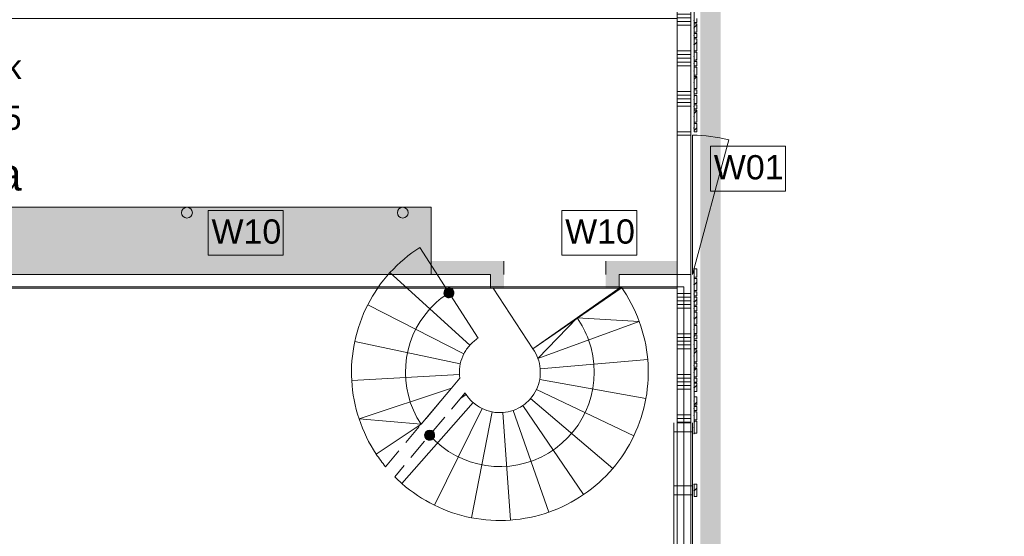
# Model space of a CAD drawing. Header units: millimetres. Extents: x -850 to 154668, y -25041 to 71030.
# Tile 64 of 211: x 56885 to 64185, y 13308 to 17142. Entities that reach past the tile are written whole.
import ezdxf
from ezdxf.enums import TextEntityAlignment as Align

# ---------------------------------------------------------------- set-up
doc = ezdxf.new("R2010")
doc.units = ezdxf.units.MM
doc.header["$MEASUREMENT"] = 0
doc.linetypes.add('B0701', pattern=[234.119993, 155.999994, -78.119999])
doc.linetypes.add('B0703', pattern=[468.700004, 312.5, -156.200004])
for name, color, linetype in [('Info Wandafwerking aanduiding', 7, 'Continuous'), ('Info Wandafwerking aanduiding Doorsnede-arcering', 7, 'Continuous'), ('New_22 NC Binnenwanden', 7, 'Continuous'), ('New_22 NC Binnenwanden Deuren', 7, 'Continuous'), ('New_22 NC Binnenwanden Doorsnede-arcering', 7, 'Continuous'), ('New_22 NC Binnenwanden Ramen', 7, 'Continuous'), ('New_23 Vloeren', 7, 'Continuous'), ('New_24 Trappen', 7, 'Continuous'), ('New_24 Trappen 2D arcering', 7, 'Continuous'), ('New_72 Vaste Inrichting', 7, 'Continuous'), ('New_72 Vaste Inrichting Afdek-arcering', 7, 'Continuous'), ('New_Info Wandafwerking aanduiding', 7, 'Continuous'), ('New_Info Wandafwerking aanduiding Doorsnede-arcering', 7, 'Continuous'), ('New_Z Ruimtefuncties', 7, 'Continuous'), ('New_Z Ruimtefuncties Zone omranding', 7, 'Continuous'), ('New_Z Ruimtefuncties Zone tekst', 7, 'Continuous')]:
    doc.layers.add(name, color=color, linetype=linetype)
doc.styles.add('GENERATED_STYLE_1', font='txt')
doc.styles.add('GENERATED_STYLE_2', font='txt')
doc.linetypes.add('Regenwater', pattern='A,0,[1,UO-721 _wandafwerkingen 1e verdieping_2022-06-211.Shx,S=11.404762,R=0,X=0,Y=0.005006],-1499.5,0', length=1499.5)
pattern_1 = [(45, (0, 0), (-63.63961, 63.63961), [])]

# ---------------------------------------------------------------- blocks, each defined once
blk = doc.blocks.new('Slab_4_2', base_point=(42240, 24215))
at = {"layer": 'New_23 Vloeren', "color": 1, "linetype": 'Continuous', "lineweight": 0, "flags": 128}
blk.add_lwpolyline([(51510, 12150), (51510, 15160), (61810, 15160), (61810, 12150, -0.414214), (60810, 11150), (59283.4, 11150), (59283.4, 8949.2), (58020, 8949.2), (58020, 11150), (52510, 11150, -0.414214)], format="xyb", close=True, dxfattribs=at)
blk = doc.blocks.new('Stair_1_2')
at = {"layer": 'New_24 Trappen 2D arcering', "linetype": 'Continuous', "lineweight": 0, "true_color": 0x99a3a6}
for points in [[(60047.3, 15146.3, 1), (60087.7, 15083.1, 1)], [(59896.1, 14032.9, 1), (59951.9, 14083, 1)]]:
    blk.add_hatch(color=253, dxfattribs=at).paths.add_polyline_path(points)
at = {"layer": 'New_24 Trappen', "color": 7, "linetype": 'Continuous', "lineweight": 0}
for p, q in [((60283.3, 14777.9), (59851.7, 15451.5)), ((60283.3, 14777.9), (59851.7, 15451.5)), ((59630.4, 15264.4), (60222.9, 14726.9)), ((60222.9, 14726.9), (59630.4, 15264.4)), ((61343.9, 15159.5), (60690.2, 14698.3)), ((61343.9, 15159.5), (60690.2, 14698.3)), ((59465.6, 15025.9), (60178, 14661.8)), ((60178, 14661.8), (59465.6, 15025.9)), ((61017.1, 14928.9), (60726.9, 14628.2)), ((61478.3, 14902.7), (60726.9, 14628.2)), ((60726.9, 14628.2), (61478.3, 14902.7)), ((61478.3, 14902.7), (61017.1, 14928.9)), ((59368.9, 14752.6), (60151.6, 14587.3)), ((60151.6, 14587.3), (59368.9, 14752.6)), ((61541.1, 14619.7), (60744, 14551.1)), ((60744, 14551.1), (61541.1, 14619.7)), ((59346.9, 14463.6), (60145.6, 14508.5)), ((60145.6, 14508.5), (59346.9, 14463.6)), ((61527.7, 14330.2), (60740.4, 14472.1)), ((60740.4, 14472.1), (61527.7, 14330.2)), ((59401.1, 14178.9), (60085.4, 14405.9)), ((60085.4, 14405.9), (59401.1, 14178.9)), ((59861.4, 14138.9), (60085.4, 14405.9)), ((61439.1, 14054.2), (60716.2, 14396.8)), ((60716.2, 14396.8), (61439.1, 14054.2)), ((60154.9, 14333.2), (60195, 14359.7)), ((60195, 14359.7), (60154.9, 14333.2)), ((61281.5, 13810.9), (60673.2, 14330.5)), ((60673.2, 14330.5), (61281.5, 13810.9)), ((59718.3, 13699.6), (60246.9, 14300.1)), ((60246.9, 14300.1), (59718.3, 13699.6)), ((59959.2, 13538.4), (60312.6, 14256.2)), ((60312.6, 14256.2), (59959.2, 13538.4)), ((60807.1, 13486.6), (60543.8, 14242)), ((60543.8, 14242), (60807.1, 13486.6)), ((61065.9, 13617.2), (60614.4, 14277.6)), ((60614.4, 14277.6), (61065.9, 13617.2)), ((59401.1, 14178.9), (59861.4, 14138.9)), ((60233.9, 13445.8), (60387.5, 14230.9)), ((60387.5, 14230.9), (60233.9, 13445.8)), ((60523.2, 13428.1), (60466.4, 14226.1)), ((60466.4, 14226.1), (60523.2, 13428.1)), ((59527.8, 13918.2), (59861.4, 14138.9)), ((59861.4, 14138.9), (59527.8, 13918.2))]:
    blk.add_line(p, q, dxfattribs=at)
at = {"layer": 'New_24 Trappen', "color": 7, "linetype": 'B0701', "lineweight": 0}
for p, q in [((60148.4, 14481.1), (59597.4, 13824.3)), ((60187.3, 14371.9), (59665.3, 13749.5))]:
    blk.add_line(p, q, dxfattribs=at)
at = {"layer": 'New_24 Trappen', "color": 7, "linetype": 'Continuous', "lineweight": 0}
for centre, radius, start, end in [((60445.1, 14525.3), 1100, 122.64512, 137.78758), ((60445.1, 14525.3), 1100, 122.64512, 137.78758), ((60445.1, 14525.3), 1100, 137.78758, 152.93004), ((60445.1, 14525.3), 1100, 137.78758, 152.93004), ((60445.1, 14525.3), 700, 122.64512, 137.78758), ((60067.5, 15114.7), 37.5, 122.64512, 302.64512), ((60067.5, 15114.7), 37.5, 302.64512, 122.64512), ((60445.1, 14525.3), 1100, 20.06688, 35.20933), ((60445.1, 14525.3), 1100, 20.06688, 35.20933), ((60445.1, 14525.3), 1100, 152.93004, 168.07249), ((60445.1, 14525.3), 1100, 152.93004, 168.07249), ((60445.1, 14525.3), 700, 137.78758, 213.49986), ((60445.1, 14525.3), 700, 20.06688, 35.20933), ((60445.1, 14525.3), 1100, 4.92442, 20.06688), ((60445.1, 14525.3), 1100, 4.92442, 20.06688), ((60445.1, 14525.3), 1100, 168.07249, 183.21495), ((60445.1, 14525.3), 1100, 168.07249, 183.21495), ((60445.1, 14525.3), 700, 221.88519, 20.06688), ((60445.1, 14525.3), 300, 122.64512, 137.78758), ((60445.1, 14525.3), 300, 122.64512, 137.78758), ((60445.1, 14525.3), 300, 137.78758, 152.93004), ((60445.1, 14525.3), 300, 137.78758, 152.93004), ((60445.1, 14525.3), 300, 20.06688, 35.20933), ((60445.1, 14525.3), 300, 20.06688, 35.20933), ((60445.1, 14525.3), 300, 152.93004, 168.07249), ((60445.1, 14525.3), 300, 152.93004, 168.07249), ((60445.1, 14525.3), 300, 4.92442, 20.06688), ((60445.1, 14525.3), 300, 4.92442, 20.06688), ((60445.1, 14525.3), 1100, 349.78196, 4.92442), ((60445.1, 14525.3), 1100, 349.78196, 4.92442), ((60445.1, 14525.3), 300, 168.07249, 183.21495), ((60445.1, 14525.3), 300, 168.07249, 183.21495), ((60445.1, 14525.3), 300, 349.78196, 4.92442), ((60445.1, 14525.3), 300, 349.78196, 4.92442), ((60445.1, 14525.3), 1100, 183.21495, 198.3574), ((60445.1, 14525.3), 1100, 183.21495, 198.3574), ((60445.1, 14525.3), 300, 183.21495, 188.481), ((60445.1, 14525.3), 300, 183.21495, 188.481), ((60445.1, 14525.3), 300, 334.63951, 349.78196), ((60445.1, 14525.3), 300, 334.63951, 349.78196), ((60445.1, 14525.3), 300, 319.49705, 334.63951), ((60445.1, 14525.3), 300, 319.49705, 334.63951), ((60445.1, 14525.3), 300, 210.76072, 213.49986), ((60445.1, 14525.3), 300, 210.76072, 213.49986), ((60445.1, 14525.3), 300, 213.49986, 228.64232), ((60445.1, 14525.3), 300, 213.49986, 228.64232), ((60445.1, 14525.3), 300, 304.3546, 319.49705), ((60445.1, 14525.3), 300, 304.3546, 319.49705), ((60445.1, 14525.3), 1100, 334.63951, 349.78196), ((60445.1, 14525.3), 1100, 334.63951, 349.78196), ((60445.1, 14525.3), 300, 228.64232, 243.78477), ((60445.1, 14525.3), 300, 228.64232, 243.78477), ((60445.1, 14525.3), 300, 243.78477, 258.92723), ((60445.1, 14525.3), 300, 243.78477, 258.92723), ((60445.1, 14525.3), 300, 274.06968, 289.21214), ((60445.1, 14525.3), 300, 274.06968, 289.21214), ((60445.1, 14525.3), 300, 289.21214, 304.3546), ((60445.1, 14525.3), 300, 289.21214, 304.3546), ((60445.1, 14525.3), 1100, 198.3574, 213.49986), ((60445.1, 14525.3), 1100, 198.3574, 213.49986), ((60445.1, 14525.3), 300, 258.92723, 274.06968), ((60445.1, 14525.3), 300, 258.92723, 274.06968), ((59924, 14057.9), 37.5, 41.88519, 221.88519), ((59924, 14057.9), 37.5, 221.88519, 41.88519), ((60445.1, 14525.3), 1100, 319.49705, 334.63951), ((60445.1, 14525.3), 1100, 319.49705, 334.63951), ((60445.1, 14525.3), 1100, 213.49986, 219.58956), ((60445.1, 14525.3), 1100, 213.49986, 219.58956), ((60445.1, 14525.3), 1100, 304.3546, 319.49705), ((60445.1, 14525.3), 1100, 304.3546, 319.49705), ((60445.1, 14525.3), 1100, 224.8486, 228.64232), ((60445.1, 14525.3), 1100, 224.8486, 228.64232), ((60445.1, 14525.3), 1100, 228.64232, 243.78477), ((60445.1, 14525.3), 1100, 228.64232, 243.78477), ((60445.1, 14525.3), 1100, 289.21214, 304.3546), ((60445.1, 14525.3), 1100, 289.21214, 304.3546), ((60445.1, 14525.3), 1100, 243.78477, 258.92723), ((60445.1, 14525.3), 1100, 243.78477, 258.92723), ((60445.1, 14525.3), 1100, 258.92723, 274.06968), ((60445.1, 14525.3), 1100, 258.92723, 274.06968), ((60445.1, 14525.3), 1100, 274.06968, 289.21214), ((60445.1, 14525.3), 1100, 274.06968, 289.21214)]:
    blk.add_arc(centre, radius, start, end, dxfattribs=at)
blk = doc.blocks.new('Slab_19_2', base_point=(60396.4, 15149.3))
at = {"layer": 'New_23 Vloeren', "color": 1, "linetype": 'Continuous', "lineweight": 0, "flags": 128}
blk.add_lwpolyline([(60396.4, 15149.3), (61343.9, 15149.3), (60690.2, 14698.3)], close=True, dxfattribs=at)
blk = doc.blocks.new('Curtain Wall_20_2')
at = {"layer": 'New_22 NC Binnenwanden Doorsnede-arcering', "linetype": 'Continuous', "lineweight": 0, "true_color": 0x000000}
h = blk.add_hatch(dxfattribs=at)
h.set_pattern_fill('310_Naaldhout__01__0002', color=18, style=0, pattern_type=2)
h.set_pattern_definition(pattern_1)
h.paths.add_polyline_path([(61905, 17120), (61905, 17150), (61885, 17150), (61885, 17120)])
h = blk.add_hatch(dxfattribs=at)
h.set_pattern_fill('310_Naaldhout__01__0002', color=18, style=0, pattern_type=2)
h.set_pattern_definition(pattern_1)
h.paths.add_polyline_path([(61905, 17050), (61905, 17110), (61885, 17110), (61885, 17050)])
h = blk.add_hatch(dxfattribs=at)
h.set_pattern_fill('310_Naaldhout__01__0002', color=18, style=0, pattern_type=2)
h.set_pattern_definition(pattern_1)
h.paths.add_polyline_path([(61905, 17010), (61905, 17040), (61885, 17040), (61885, 17010)])
h = blk.add_hatch(dxfattribs=at)
h.set_pattern_fill('310_Naaldhout__01__0002', color=18, style=0, pattern_type=2)
h.set_pattern_definition(pattern_1)
h.paths.add_polyline_path([(61905, 16910), (61905, 17000), (61885, 17000), (61885, 16910)])
h = blk.add_hatch(dxfattribs=at)
h.set_pattern_fill('310_Naaldhout__01__0002', color=18, style=0, pattern_type=2)
h.set_pattern_definition(pattern_1)
h.paths.add_polyline_path([(61905, 16840), (61905, 16900), (61885, 16900), (61885, 16840)])
h = blk.add_hatch(dxfattribs=at)
h.set_pattern_fill('310_Naaldhout__01__0002', color=18, style=0, pattern_type=2)
h.set_pattern_definition(pattern_1)
h.paths.add_polyline_path([(61905, 16800), (61905, 16830), (61885, 16830), (61885, 16800)])
h = blk.add_hatch(dxfattribs=at)
h.set_pattern_fill('310_Naaldhout__01__0002', color=18, style=0, pattern_type=2)
h.set_pattern_definition(pattern_1)
h.paths.add_polyline_path([(61905, 16730), (61905, 16790), (61885, 16790), (61885, 16730)])
h = blk.add_hatch(dxfattribs=at)
h.set_pattern_fill('310_Naaldhout__01__0002', color=18, style=0, pattern_type=2)
h.set_pattern_definition(pattern_1)
h.paths.add_polyline_path([(61905, 16630), (61905, 16720), (61885, 16720), (61885, 16630)])
h = blk.add_hatch(dxfattribs=at)
h.set_pattern_fill('310_Naaldhout__01__0002', color=18, style=0, pattern_type=2)
h.set_pattern_definition(pattern_1)
h.paths.add_polyline_path([(61905, 16590), (61905, 16620), (61885, 16620), (61885, 16590)])
h = blk.add_hatch(dxfattribs=at)
h.set_pattern_fill('310_Naaldhout__01__0002', color=18, style=0, pattern_type=2)
h.set_pattern_definition(pattern_1)
h.paths.add_polyline_path([(61905, 16520), (61905, 16580), (61885, 16580), (61885, 16520)])
h = blk.add_hatch(dxfattribs=at)
h.set_pattern_fill('310_Naaldhout__01__0002', color=18, style=0, pattern_type=2)
h.set_pattern_definition(pattern_1)
h.paths.add_polyline_path([(61905, 16480), (61905, 16510), (61885, 16510), (61885, 16480)])
h = blk.add_hatch(dxfattribs=at)
h.set_pattern_fill('310_Naaldhout__01__0002', color=18, style=0, pattern_type=2)
h.set_pattern_definition(pattern_1)
h.paths.add_polyline_path([(61905, 16380), (61905, 16470), (61885, 16470), (61885, 16380)])
h = blk.add_hatch(dxfattribs=at)
h.set_pattern_fill('310_Naaldhout__01__0002', color=18, style=0, pattern_type=2)
h.set_pattern_definition(pattern_1)
h.paths.add_polyline_path([(61905, 16310), (61905, 16370), (61885, 16370), (61885, 16310)])
at = {"layer": 'New_22 NC Binnenwanden', "color": 9, "linetype": 'B0703', "lineweight": 0}
for p, q in [((61885, 17205), (61885, 17135)), ((61885, 17135), (61885, 17080)), ((61885, 17080), (61885, 17025)), ((61885, 17025), (61885, 16955)), ((61885, 16955), (61885, 16870)), ((61885, 16870), (61885, 16815)), ((61885, 16815), (61885, 16760)), ((61885, 16760), (61885, 16675)), ((61885, 16675), (61885, 16605)), ((61885, 16605), (61885, 16550)), ((61885, 16550), (61885, 16495)), ((61885, 16495), (61885, 16425)), ((61885, 16425), (61885, 16340)), ((61885, 16340), (61885, 16334)), ((61885, 16334), (61885, 16334))]:
    blk.add_line(p, q, dxfattribs=at)
at = {"layer": 'New_22 NC Binnenwanden', "color": 1, "linetype": 'Continuous', "lineweight": 0}
for p, q in [((61885, 17135), (61885, 17205)), ((61885, 17080), (61885, 17135)), ((61885, 17025), (61885, 17080)), ((61885, 16955), (61885, 17025)), ((61885, 16870), (61885, 16955)), ((61885, 16815), (61885, 16870)), ((61885, 16760), (61885, 16815)), ((61885, 16675), (61885, 16760)), ((61885, 16605), (61885, 16675)), ((61885, 16550), (61885, 16605)), ((61885, 16495), (61885, 16550)), ((61885, 16425), (61885, 16495)), ((61885, 16340), (61885, 16425)), ((61885, 16334), (61885, 16340)), ((61885, 16334), (61885, 16334))]:
    blk.add_line(p, q, dxfattribs=at)
at = {"layer": 'New_22 NC Binnenwanden', "color": 7, "linetype": 'Continuous', "lineweight": 0}
for p, q in [((61885, 17150), (61885, 17120)), ((61905, 17120), (61885, 17120)), ((61885, 17110), (61885, 17050)), ((61905, 17110), (61885, 17110)), ((61905, 17150), (61905, 17120)), ((61905, 17110), (61905, 17050)), ((61905, 17050), (61885, 17050)), ((61885, 17040), (61885, 17010)), ((61905, 17040), (61885, 17040)), ((61905, 17010), (61885, 17010)), ((61905, 17040), (61905, 17010)), ((61885, 17000), (61885, 16910)), ((61905, 17000), (61885, 17000)), ((61905, 17000), (61905, 16910)), ((61905, 16910), (61885, 16910)), ((61885, 16900), (61885, 16840)), ((61905, 16900), (61885, 16900)), ((61905, 16900), (61905, 16840)), ((61905, 16840), (61885, 16840)), ((61885, 16830), (61885, 16800)), ((61905, 16830), (61885, 16830)), ((61905, 16800), (61885, 16800)), ((61885, 16790), (61885, 16730)), ((61905, 16790), (61885, 16790)), ((61905, 16830), (61905, 16800)), ((61905, 16790), (61905, 16730)), ((61905, 16730), (61885, 16730)), ((61885, 16720), (61885, 16630)), ((61905, 16720), (61885, 16720)), ((61905, 16720), (61905, 16630)), ((61905, 16630), (61885, 16630)), ((61885, 16620), (61885, 16590)), ((61905, 16620), (61885, 16620)), ((61905, 16590), (61885, 16590)), ((61885, 16580), (61885, 16520)), ((61905, 16580), (61885, 16580)), ((61905, 16620), (61905, 16590)), ((61905, 16580), (61905, 16520)), ((61905, 16520), (61885, 16520)), ((61885, 16510), (61885, 16480)), ((61905, 16510), (61885, 16510)), ((61905, 16510), (61905, 16480)), ((61905, 16480), (61885, 16480)), ((61885, 16470), (61885, 16380)), ((61905, 16470), (61885, 16470)), ((61905, 16470), (61905, 16380)), ((61905, 16380), (61885, 16380)), ((61885, 16370), (61885, 16310)), ((61905, 16370), (61885, 16370)), ((61905, 16370), (61905, 16310)), ((61905, 16310), (61885, 16310))]:
    blk.add_line(p, q, dxfattribs=at)
at = {"layer": 'New_22 NC Binnenwanden', "color": 9, "linetype": 'B0703', "lineweight": 0}
for p in [(61885, 17135), (61885, 17080), (61885, 17025), (61885, 16955), (61885, 16870), (61885, 16815), (61885, 16760), (61885, 16675), (61885, 16605), (61885, 16550), (61885, 16495), (61885, 16425), (61885, 16340)]:
    blk.add_point(p, dxfattribs=at)
at = {"layer": 'New_22 NC Binnenwanden', "color": 1, "linetype": 'Continuous', "lineweight": 0}
for p in [(61885, 17135), (61885, 17135), (61885, 17080), (61885, 17080), (61885, 17025), (61885, 17025), (61885, 16955), (61885, 16955), (61885, 16870), (61885, 16870), (61885, 16815), (61885, 16815), (61885, 16760), (61885, 16760), (61885, 16675), (61885, 16675), (61885, 16605), (61885, 16605), (61885, 16550), (61885, 16550), (61885, 16495), (61885, 16495), (61885, 16425), (61885, 16425), (61885, 16340), (61885, 16340), (61885, 16334)]:
    blk.add_point(p, dxfattribs=at)
blk = doc.blocks.new('Curtain Wall_24_2')
at = {"layer": 'New_22 NC Binnenwanden Doorsnede-arcering', "linetype": 'Continuous', "lineweight": 0, "true_color": 0x000000}
h = blk.add_hatch(dxfattribs=at)
h.set_pattern_fill('310_Naaldhout__01__0002', color=18, style=0, pattern_type=2)
h.set_pattern_definition(pattern_1)
h.paths.add_polyline_path([(61905, 15292), (61885, 15292), (61885, 15232), (61905, 15232)])
h = blk.add_hatch(dxfattribs=at)
h.set_pattern_fill('310_Naaldhout__01__0002', color=18, style=0, pattern_type=2)
h.set_pattern_definition(pattern_1)
h.paths.add_polyline_path([(61905, 15222), (61885, 15222), (61885, 15132), (61905, 15132)])
h = blk.add_hatch(dxfattribs=at)
h.set_pattern_fill('310_Naaldhout__01__0002', color=18, style=0, pattern_type=2)
h.set_pattern_definition(pattern_1)
h.paths.add_polyline_path([(61905, 15122), (61885, 15122), (61885, 15092), (61905, 15092)])
h = blk.add_hatch(dxfattribs=at)
h.set_pattern_fill('310_Naaldhout__01__0002', color=18, style=0, pattern_type=2)
h.set_pattern_definition(pattern_1)
h.paths.add_polyline_path([(61905, 15082), (61885, 15082), (61885, 15022), (61905, 15022)])
h = blk.add_hatch(dxfattribs=at)
h.set_pattern_fill('310_Naaldhout__01__0002', color=18, style=0, pattern_type=2)
h.set_pattern_definition(pattern_1)
h.paths.add_polyline_path([(61905, 15012), (61885, 15012), (61885, 14982), (61905, 14982)])
h = blk.add_hatch(dxfattribs=at)
h.set_pattern_fill('310_Naaldhout__01__0002', color=18, style=0, pattern_type=2)
h.set_pattern_definition(pattern_1)
h.paths.add_polyline_path([(61905, 14972), (61885, 14972), (61885, 14882), (61905, 14882)])
h = blk.add_hatch(dxfattribs=at)
h.set_pattern_fill('310_Naaldhout__01__0002', color=18, style=0, pattern_type=2)
h.set_pattern_definition(pattern_1)
h.paths.add_polyline_path([(61905, 14872), (61885, 14872), (61885, 14812), (61905, 14812)])
h = blk.add_hatch(dxfattribs=at)
h.set_pattern_fill('310_Naaldhout__01__0002', color=18, style=0, pattern_type=2)
h.set_pattern_definition(pattern_1)
h.paths.add_polyline_path([(61905, 14802), (61885, 14802), (61885, 14772), (61905, 14772)])
h = blk.add_hatch(dxfattribs=at)
h.set_pattern_fill('310_Naaldhout__01__0002', color=18, style=0, pattern_type=2)
h.set_pattern_definition(pattern_1)
h.paths.add_polyline_path([(61905, 14762), (61885, 14762), (61885, 14702), (61905, 14702)])
h = blk.add_hatch(dxfattribs=at)
h.set_pattern_fill('310_Naaldhout__01__0002', color=18, style=0, pattern_type=2)
h.set_pattern_definition(pattern_1)
h.paths.add_polyline_path([(61905, 14692), (61885, 14692), (61885, 14602), (61905, 14602)])
h = blk.add_hatch(dxfattribs=at)
h.set_pattern_fill('310_Naaldhout__01__0002', color=18, style=0, pattern_type=2)
h.set_pattern_definition(pattern_1)
h.paths.add_polyline_path([(61905, 14592), (61885, 14592), (61885, 14562), (61905, 14562)])
h = blk.add_hatch(dxfattribs=at)
h.set_pattern_fill('310_Naaldhout__01__0002', color=18, style=0, pattern_type=2)
h.set_pattern_definition(pattern_1)
h.paths.add_polyline_path([(61905, 14552), (61885, 14552), (61885, 14492), (61905, 14492)])
h = blk.add_hatch(dxfattribs=at)
h.set_pattern_fill('310_Naaldhout__01__0002', color=18, style=0, pattern_type=2)
h.set_pattern_definition(pattern_1)
h.paths.add_polyline_path([(61905, 14482), (61885, 14482), (61885, 14452), (61905, 14452)])
h = blk.add_hatch(dxfattribs=at)
h.set_pattern_fill('310_Naaldhout__01__0002', color=18, style=0, pattern_type=2)
h.set_pattern_definition(pattern_1)
h.paths.add_polyline_path([(61905, 14443.4), (61885, 14443.4), (61885, 14383.4), (61905, 14383.4)])
h = blk.add_hatch(dxfattribs=at)
h.set_pattern_fill('310_Naaldhout__01__0002', color=18, style=0, pattern_type=2)
h.set_pattern_definition(pattern_1)
h.paths.add_polyline_path([(61905, 14342), (61885, 14342), (61885, 14282), (61905, 14282)])
h = blk.add_hatch(dxfattribs=at)
h.set_pattern_fill('310_Naaldhout__01__0002', color=18, style=0, pattern_type=2)
h.set_pattern_definition(pattern_1)
h.paths.add_polyline_path([(61905, 14272), (61885, 14272), (61885, 14242), (61905, 14242)])
h = blk.add_hatch(dxfattribs=at)
h.set_pattern_fill('310_Naaldhout__01__0002', color=18, style=0, pattern_type=2)
h.set_pattern_definition(pattern_1)
h.paths.add_polyline_path([(61905, 14232), (61885, 14232), (61885, 14172), (61905, 14172)])
h = blk.add_hatch(dxfattribs=at)
h.set_pattern_fill('310_Naaldhout__01__0002', color=18, style=0, pattern_type=2)
h.set_pattern_definition(pattern_1)
h.paths.add_polyline_path([(61905, 14162), (61885, 14162), (61885, 14072), (61905, 14072)])
at = {"layer": 'New_22 NC Binnenwanden', "color": 9, "linetype": 'B0703', "lineweight": 0}
for p, q in [((61885, 15295.2), (61885, 15295.2)), ((61885, 15262), (61885, 15295.2)), ((61885, 15177), (61885, 15262)), ((61885, 15107), (61885, 15177)), ((61885, 15052), (61885, 15107)), ((61885, 14997), (61885, 15052)), ((61885, 14927), (61885, 14997)), ((61885, 14842), (61885, 14927)), ((61885, 14787), (61885, 14842)), ((61885, 14732), (61885, 14787)), ((61885, 14647), (61885, 14732)), ((61885, 14577), (61885, 14647)), ((61885, 14522), (61885, 14577)), ((61885, 14467), (61885, 14522)), ((61885, 14413.4), (61885, 14467)), ((61885, 14397), (61885, 14413.4)), ((61885, 14312), (61885, 14397)), ((61885, 14257), (61885, 14312)), ((61885, 14202), (61885, 14257)), ((61885, 14117), (61885, 14202)), ((61885, 14069.8), (61885, 14117))]:
    blk.add_line(p, q, dxfattribs=at)
at = {"layer": 'New_22 NC Binnenwanden', "color": 1, "linetype": 'Continuous', "lineweight": 0}
for p, q in [((61885, 15295.2), (61885, 15295.2)), ((61885, 15295.2), (61885, 15262)), ((61885, 15262), (61885, 15177)), ((61885, 15177), (61885, 15107)), ((61885, 15107), (61885, 15052)), ((61885, 15052), (61885, 14997)), ((61885, 14997), (61885, 14927)), ((61885, 14927), (61885, 14842)), ((61885, 14842), (61885, 14787)), ((61885, 14787), (61885, 14732)), ((61885, 14732), (61885, 14647)), ((61885, 14647), (61885, 14577)), ((61885, 14577), (61885, 14522)), ((61885, 14522), (61885, 14467)), ((61885, 14467), (61885, 14413.4)), ((61885, 14413.4), (61885, 14397)), ((61885, 14397), (61885, 14312)), ((61885, 14312), (61885, 14257)), ((61885, 14257), (61885, 14202)), ((61885, 14202), (61885, 14117)), ((61885, 14117), (61885, 14069.8)), ((61885, 14069.8), (61885, 14069.8))]:
    blk.add_line(p, q, dxfattribs=at)
at = {"layer": 'New_22 NC Binnenwanden', "color": 7, "linetype": 'Continuous', "lineweight": 0}
for p, q in [((61905, 15292), (61885, 15292)), ((61885, 15292), (61885, 15232)), ((61905, 15292), (61905, 15232)), ((61905, 15232), (61885, 15232)), ((61885, 15222), (61885, 15132)), ((61905, 15222), (61885, 15222)), ((61905, 15222), (61905, 15132)), ((61905, 15132), (61885, 15132)), ((61885, 15122), (61885, 15092)), ((61905, 15122), (61885, 15122)), ((61905, 15122), (61905, 15092)), ((61905, 15092), (61885, 15092)), ((61885, 15082), (61885, 15022)), ((61905, 15082), (61885, 15082)), ((61905, 15082), (61905, 15022)), ((61905, 15022), (61885, 15022)), ((61885, 15012), (61885, 14982)), ((61905, 15012), (61885, 15012)), ((61905, 14982), (61885, 14982)), ((61885, 14972), (61885, 14882)), ((61905, 14972), (61885, 14972)), ((61905, 15012), (61905, 14982)), ((61905, 14972), (61905, 14882)), ((61905, 14882), (61885, 14882)), ((61885, 14872), (61885, 14812)), ((61905, 14872), (61885, 14872)), ((61905, 14872), (61905, 14812)), ((61905, 14812), (61885, 14812)), ((61885, 14802), (61885, 14772)), ((61905, 14802), (61885, 14802)), ((61905, 14772), (61885, 14772)), ((61885, 14762), (61885, 14702)), ((61905, 14762), (61885, 14762)), ((61905, 14802), (61905, 14772)), ((61905, 14762), (61905, 14702)), ((61905, 14702), (61885, 14702)), ((61885, 14692), (61885, 14602)), ((61905, 14692), (61885, 14692)), ((61905, 14692), (61905, 14602)), ((61905, 14602), (61885, 14602)), ((61885, 14592), (61885, 14562)), ((61905, 14592), (61885, 14592)), ((61905, 14562), (61885, 14562)), ((61885, 14552), (61885, 14492)), ((61905, 14552), (61885, 14552)), ((61905, 14592), (61905, 14562)), ((61905, 14552), (61905, 14492)), ((61905, 14492), (61885, 14492)), ((61885, 14482), (61885, 14452)), ((61905, 14482), (61885, 14482)), ((61905, 14482), (61905, 14452)), ((61905, 14452), (61885, 14452)), ((61885, 14443.4), (61885, 14383.4)), ((61905, 14443.4), (61885, 14443.4)), ((61905, 14383.4), (61885, 14383.4)), ((61905, 14443.4), (61905, 14383.4)), ((61885, 14342), (61885, 14282)), ((61905, 14342), (61885, 14342)), ((61905, 14342), (61905, 14282)), ((61905, 14282), (61885, 14282)), ((61885, 14272), (61885, 14242)), ((61905, 14272), (61885, 14272)), ((61905, 14242), (61885, 14242)), ((61905, 14272), (61905, 14242)), ((61885, 14232), (61885, 14172)), ((61905, 14232), (61885, 14232)), ((61905, 14172), (61885, 14172)), ((61885, 14162), (61885, 14072)), ((61905, 14162), (61885, 14162)), ((61905, 14232), (61905, 14172)), ((61905, 14162), (61905, 14072)), ((61905, 14072), (61885, 14072))]:
    blk.add_line(p, q, dxfattribs=at)
at = {"layer": 'New_22 NC Binnenwanden', "color": 1, "linetype": 'Continuous', "lineweight": 0}
for p in [(61885, 15295.2), (61885, 15262), (61885, 15262), (61885, 15177), (61885, 15177), (61885, 15107), (61885, 15107), (61885, 15052), (61885, 15052), (61885, 14997), (61885, 14997), (61885, 14927), (61885, 14927), (61885, 14842), (61885, 14842), (61885, 14787), (61885, 14787), (61885, 14732), (61885, 14732), (61885, 14647), (61885, 14647), (61885, 14577), (61885, 14577), (61885, 14522), (61885, 14522), (61885, 14467), (61885, 14467), (61885, 14413.4), (61885, 14413.4), (61885, 14312), (61885, 14312), (61885, 14257), (61885, 14257), (61885, 14202), (61885, 14202), (61885, 14117), (61885, 14117), (61885, 14069.8)]:
    blk.add_point(p, dxfattribs=at)
at = {"layer": 'New_22 NC Binnenwanden', "color": 9, "linetype": 'B0703', "lineweight": 0}
for p in [(61885, 15262), (61885, 15177), (61885, 15107), (61885, 15052), (61885, 14997), (61885, 14927), (61885, 14842), (61885, 14787), (61885, 14732), (61885, 14647), (61885, 14577), (61885, 14522), (61885, 14467), (61885, 14413.4), (61885, 14312), (61885, 14257), (61885, 14202), (61885, 14117), (61885, 14069.8)]:
    blk.add_point(p, dxfattribs=at)
blk = doc.blocks.new('Curtain Wall_26_2')
at = {"layer": 'New_22 NC Binnenwanden Doorsnede-arcering', "linetype": 'Continuous', "lineweight": 0, "true_color": 0x000000}
h = blk.add_hatch(dxfattribs=at)
h.set_pattern_fill('310_Naaldhout__01__0002', color=18, style=0, pattern_type=2)
h.set_pattern_definition(pattern_1)
h.paths.add_polyline_path([(61905, 13693.7), (61885, 13693.7), (61885, 13603.7), (61905, 13603.7)])
at = {"layer": 'New_22 NC Binnenwanden', "color": 9, "linetype": 'B0703', "lineweight": 0}
for p, q in [((61885, 13648.7), (61885, 13693.7)), ((61885, 13603.7), (61885, 13648.7)), ((61885, 13603.7), (61885, 13603.7))]:
    blk.add_line(p, q, dxfattribs=at)
at = {"layer": 'New_22 NC Binnenwanden', "color": 1, "linetype": 'Continuous', "lineweight": 0}
for p, q in [((61885, 13693.7), (61885, 13648.7)), ((61885, 13648.7), (61885, 13603.7)), ((61885, 13603.7), (61885, 13603.7))]:
    blk.add_line(p, q, dxfattribs=at)
at = {"layer": 'New_22 NC Binnenwanden', "color": 7, "linetype": 'Continuous', "lineweight": 0}
for p, q in [((61905, 13693.7), (61885, 13693.7)), ((61885, 13693.7), (61885, 13603.7)), ((61905, 13693.7), (61905, 13603.7)), ((61905, 13603.7), (61885, 13603.7))]:
    blk.add_line(p, q, dxfattribs=at)
at = {"layer": 'New_22 NC Binnenwanden', "color": 9, "linetype": 'B0703', "lineweight": 0}
for p in [(61885, 13693.7), (61885, 13648.7)]:
    blk.add_point(p, dxfattribs=at)
at = {"layer": 'New_22 NC Binnenwanden', "color": 1, "linetype": 'Continuous', "lineweight": 0}
for p in [(61885, 13693.7), (61885, 13648.7)]:
    blk.add_point(p, dxfattribs=at)
blk = doc.blocks.new('Wall_133_2', base_point=(51510, 15150.1))
at = {"layer": 'New_22 NC Binnenwanden', "color": 8, "linetype": 'Continuous', "lineweight": 0, "true_color": 0x778488, "flags": 128}
for points in [[(60375, 15250.1), (51510, 15250.1)], [(60375, 15150.1), (60375, 15250.1)], [(51510, 15150.1), (60375, 15150.1)]]:
    blk.add_lwpolyline(points, dxfattribs=at)
blk = doc.blocks.new('Wall_134_2', base_point=(61760, 15150))
at = {"layer": 'New_22 NC Binnenwanden', "color": 8, "linetype": 'Continuous', "lineweight": 0, "true_color": 0x778488, "flags": 128}
for points in [[(61760, 15250), (61330, 15250)], [(61330, 15150), (61330, 15250)], [(61760, 15150), (61760, 15250)], [(61330, 15150), (61760, 15150)]]:
    blk.add_lwpolyline(points, dxfattribs=at)
blk = doc.blocks.new('Wall_314_2', base_point=(61760, 15250))
at = {"layer": 'Info Wandafwerking aanduiding Doorsnede-arcering', "linetype": 'Continuous', "lineweight": 0}
for points in [[(61230, 15350), (61330, 15250), (61330, 15350)], [(61330, 15250), (61230, 15350), (61230, 15250)], [(61330, 15250), (61760, 15250), (61760, 15350), (61330, 15350)]]:
    blk.add_hatch(color=1, dxfattribs=at).paths.add_polyline_path(points)
at = {"layer": 'Info Wandafwerking aanduiding', "color": 9, "linetype": 'Continuous', "lineweight": 0, "flags": 128}
blk.add_lwpolyline([(61230, 15350), (61230, 15250)], dxfattribs=at)
blk = doc.blocks.new('Wall_315_2', base_point=(61330, 15250))
at = {"layer": 'Info Wandafwerking aanduiding Doorsnede-arcering', "linetype": 'Continuous', "lineweight": 0}
blk.add_hatch(color=1, dxfattribs=at).paths.add_polyline_path([(61230, 15250), (61230, 15150), (61330, 15150), (61330, 15250)])
blk = doc.blocks.new('Wall_316_2', base_point=(60375, 15150.1))
at = {"layer": 'Info Wandafwerking aanduiding Doorsnede-arcering', "linetype": 'Continuous', "lineweight": 0}
blk.add_hatch(color=1, dxfattribs=at).paths.add_polyline_path([(60375, 15250.1), (60375, 15150.1), (60475, 15150.1), (60475, 15250.1)])
blk = doc.blocks.new('Column_1_2', base_point=(59725, 15709.2))
at = {"layer": 'New_72 Vaste Inrichting', "color": 1, "linetype": 'Continuous', "lineweight": 0, "flags": 128}
blk.add_lwpolyline([(59685, 15709.2, 1), (59765, 15709.2, 1)], format="xyb", close=True, dxfattribs=at)
blk = doc.blocks.new('Column_2_2', base_point=(58125, 15709.2))
at = {"layer": 'New_72 Vaste Inrichting', "color": 1, "linetype": 'Continuous', "lineweight": 0, "flags": 128}
blk.add_lwpolyline([(58085, 15709.2, 1), (58165, 15709.2, 1)], format="xyb", close=True, dxfattribs=at)
blk = doc.blocks.new('Slab_60_2', base_point=(51510, 15250.1))
at = {"layer": 'New_72 Vaste Inrichting Afdek-arcering', "linetype": 'Continuous', "lineweight": 0, "true_color": 0xffffff}
blk.add_hatch(color=7, dxfattribs=at).paths.add_polyline_path([(51510, 15250.1), (59934.9, 15250.1), (59934.9, 15750.1), (51510, 15750.1)])
at = {"layer": 'New_72 Vaste Inrichting', "color": 146, "linetype": 'Continuous', "lineweight": 0, "true_color": 0x1c6b76, "flags": 128}
blk.add_lwpolyline([(51510, 15250.1), (59934.9, 15250.1), (59934.9, 15750.1), (51510, 15750.1)], close=True, dxfattribs=at)
blk = doc.blocks.new('*X2596')
at = {"layer": 'New_22 NC Binnenwanden Doorsnede-arcering', "color": 254, "linetype": 'Continuous', "lineweight": 0, "true_color": 0xe9ebeb}
for p, q in [((61760, 15109.7), (61860, 15109.7)), ((61760, 15082.3), (61860, 15082.3)), ((61760, 15054.9), (61860, 15054.9)), ((61760, 15027.4), (61860, 15027.4)), ((61760, 15000), (61860, 15000)), ((61760, 14809.7), (61860, 14809.7)), ((61760, 14782.3), (61860, 14782.3)), ((61760, 14754.9), (61860, 14754.9)), ((61760, 14727.4), (61860, 14727.4)), ((61760, 14700), (61860, 14700)), ((61760, 14509.7), (61860, 14509.7)), ((61760, 14482.3), (61860, 14482.3)), ((61760, 14454.9), (61860, 14454.9)), ((61760, 14427.4), (61860, 14427.4)), ((61760, 14400), (61860, 14400)), ((61760, 14209.7), (61860, 14209.7)), ((61760, 14182.3), (61860, 14182.3)), ((61760, 14154.9), (61860, 14154.9))]:
    blk.add_line(p, q, dxfattribs=at)
blk = doc.blocks.new('R3 bl ol 22_4')
at = {"layer": 'New_22 NC Binnenwanden Ramen', "color": 1, "linetype": 'Continuous', "lineweight": 0}
for p, q in [((-1000, 0), (-933, 0)), ((-933, 0), (-933, -139)), ((-933, 0), (-33.5, 0)), ((-33.5, -139), (-33.5, 0)), ((-33.5, 0), (0, 0)), ((0, 0), (33.5, 0)), ((33.5, 0), (33.5, -139)), ((33.5, 0), (466.5, 0)), ((466.5, -139), (466.5, 0)), ((466.5, 0), (500, 0)), ((500, 0), (533.5, 0)), ((533.5, 0), (533.5, -139)), ((533.5, 0), (933, 0)), ((933, -139), (933, 0)), ((933, 0), (1000, 0)), ((-933, -139), (-1000, -139)), ((-33.5, -139), (-933, -139)), ((0, -139), (-33.5, -139)), ((33.5, -139), (0, -139)), ((466.5, -139), (33.5, -139)), ((500, -139), (466.5, -139)), ((533.5, -139), (500, -139)), ((933, -139), (533.5, -139)), ((1000, -139), (933, -139))]:
    blk.add_line(p, q, dxfattribs=at)
at = {"layer": 'New_22 NC Binnenwanden Ramen', "color": 9, "linetype": 'Continuous', "lineweight": 0}
for p, q in [((-1000, -14), (1000, -14)), ((-1000, -114), (1000, -114))]:
    blk.add_line(p, q, dxfattribs=at)
at = {"layer": 'New_22 NC Binnenwanden Ramen', "color": 7, "linetype": 'Continuous', "lineweight": 0}
for p, q in [((-1000, -14), (-1000, -114)), ((-1000, -14), (-1000, -114)), ((1000, -14), (1000, -114)), ((1000, -14), (1000, -114))]:
    blk.add_line(p, q, dxfattribs=at)
blk = doc.blocks.new('Wall_515_2', base_point=(61760, 12150))
at = {"layer": 'New_22 NC Binnenwanden', "color": 8, "linetype": 'Continuous', "lineweight": 0, "true_color": 0x778488}
for p, q in [((61860, 14149.6), (61760, 14149.6)), ((61860, 12149.6), (61760, 12149.6))]:
    blk.add_line(p, q, dxfattribs=at)
at = {"layer": 'New_22 NC Binnenwanden', "color": 8, "linetype": 'Continuous', "lineweight": 0, "true_color": 0x778488, "flags": 128}
for points in [[(61760, 15150), (61760, 14149.6)], [(61860, 14149.6), (61860, 15150)]]:
    blk.add_lwpolyline(points, dxfattribs=at)
at = {"layer": 'New_22 NC Binnenwanden', "color": 8, "lineweight": 0, "true_color": 0x778488}
blk.add_blockref('*X2596', (0, 0), dxfattribs=at)
at = {"layer": 'New_22 NC Binnenwanden Ramen', "color": 1, "linetype": 'Continuous', "lineweight": 0, "xscale": -0.9999999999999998, "zscale": 1000, "rotation": 270.0000010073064}
blk.add_blockref('R3 bl ol 22_4', (61874, 13149.6), dxfattribs=at)
blk = doc.blocks.new('*X2754')
at = {"layer": 'New_22 NC Binnenwanden Doorsnede-arcering', "color": 254, "linetype": 'Continuous', "lineweight": 0, "true_color": 0xe9ebeb}
for p, q in [((61760, 17209.7), (61860, 17209.7)), ((61760, 17182.3), (61860, 17182.3)), ((61760, 17154.9), (61860, 17154.9)), ((61760, 17127.4), (61860, 17127.4)), ((61760, 17100), (61860, 17100)), ((61760, 16909.7), (61860, 16909.7)), ((61760, 16882.3), (61860, 16882.3)), ((61760, 16854.9), (61860, 16854.9)), ((61760, 16827.4), (61860, 16827.4)), ((61760, 16800), (61860, 16800)), ((61760, 16609.7), (61860, 16609.7)), ((61760, 16582.3), (61860, 16582.3)), ((61760, 16554.9), (61860, 16554.9)), ((61760, 16527.4), (61860, 16527.4)), ((61760, 16500), (61860, 16500)), ((61760, 16309.7), (61860, 16309.7))]:
    blk.add_line(p, q, dxfattribs=at)
blk = doc.blocks.new('D1 bl 22_2')
at = {"layer": 'New_22 NC Binnenwanden Deuren', "color": 1, "linetype": 'Continuous', "lineweight": 0}
for q in [(-481.8, 267.6), (-517, 0)]:
    blk.add_line((517, 0), q, dxfattribs=at)
at = {"layer": 'New_22 NC Binnenwanden Deuren', "color": 7, "linetype": 'Continuous', "lineweight": 0}
for p, q in [((-517, -114), (-517, -14)), ((-517, -114), (-517, -14)), ((517, -114), (517, -14)), ((517, -114), (517, -14))]:
    blk.add_line(p, q, dxfattribs=at)
at = {"layer": 'New_22 NC Binnenwanden Deuren', "color": 1, "linetype": 'Continuous', "lineweight": 0}
blk.add_arc((517, 0), 1034, 165, 180, dxfattribs=at)
blk = doc.blocks.new('Wall_554_2', base_point=(61760, 15150))
at = {"layer": 'New_22 NC Binnenwanden', "color": 8, "linetype": 'Continuous', "lineweight": 0, "true_color": 0x778488}
for p, q in [((61760, 16284), (61860, 16284)), ((61760, 15250), (61860, 15250))]:
    blk.add_line(p, q, dxfattribs=at)
at = {"layer": 'New_22 NC Binnenwanden', "color": 8, "linetype": 'Continuous', "lineweight": 0, "true_color": 0x778488, "flags": 128}
for points in [[(61860, 17250), (61760, 17250)], [(61760, 17250), (61760, 16284)], [(61860, 16284), (61860, 17250)], [(61760, 15250), (61760, 15150)], [(61860, 15150), (61860, 15250)]]:
    blk.add_lwpolyline(points, dxfattribs=at)
at = {"layer": 'New_22 NC Binnenwanden', "color": 8, "lineweight": 0, "true_color": 0x778488}
blk.add_blockref('*X2754', (0, 0), dxfattribs=at)
at = {"layer": 'New_22 NC Binnenwanden Deuren', "color": 1, "linetype": 'Continuous', "lineweight": 0, "zscale": 1000, "rotation": 270.000001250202}
blk.add_blockref('D1 bl 22_2', (61874, 15767), dxfattribs=at)
blk = doc.blocks.new('Bibliotheek_1.65_12_2', base_point=(56297.1, 16356.4))
at = {"layer": 'New_Z Ruimtefuncties Zone tekst', "color": 2, "lineweight": 0}
for tag, height, style, p in [('ROOM_NAME', 180, 'GENERATED_STYLE_1', (56898.6, 16881)), ('DUMMY_938', 180, 'GENERATED_STYLE_1', (56898.6, 16922.2)), ('ROOM_NUMBER', 180, 'GENERATED_STYLE_1', (56898.6, 16503.9)), ('DUMMY_939', 180, 'GENERATED_STYLE_1', (56898.6, 16545)), ('stWallCovering', 240, 'GENERATED_STYLE_2', (56898.6, 16113))]:
    blk.add_attdef(tag, text='', height=height, dxfattribs=dict(at, style=style)).set_placement(p, align=Align.TOP_RIGHT)
at = {"layer": 'New_Z Ruimtefuncties Zone tekst', "color": 2, "lineweight": 0, "style": 'GENERATED_STYLE_2'}
blk.add_attdef('DUMMY_940', text='', height=240, dxfattribs=at).set_placement((55695.6, 16167.9), align=Align.TOP_LEFT)
blk = doc.blocks.new('Wall_610_2', base_point=(62006.3, 12150))
at = {"layer": 'New_Info Wandafwerking aanduiding Doorsnede-arcering', "linetype": 'Continuous', "lineweight": 0, "true_color": 0x99a3a6}
blk.add_hatch(color=253, dxfattribs=at).paths.add_polyline_path([(62081.3, 12150), (62081.3, 20183.9), (61931.3, 20187.5), (61931.3, 12150)])
blk = doc.blocks.new('Wall_689_2', base_point=(60375, 15250.1))
at = {"layer": 'Info Wandafwerking aanduiding Doorsnede-arcering', "linetype": 'Continuous', "lineweight": 0}
for points in [[(60375, 15350.1), (51510, 15350.1), (51510, 15250.1), (60375, 15250.1)], [(60375, 15350.1), (60375, 15250.1), (60475, 15350.1)], [(60375, 15250.1), (60475, 15250.1), (60475, 15350.1)]]:
    blk.add_hatch(color=1, dxfattribs=at).paths.add_polyline_path(points)
at = {"layer": 'Info Wandafwerking aanduiding', "color": 9, "linetype": 'Continuous', "lineweight": 0, "flags": 128}
blk.add_lwpolyline([(60475, 15350.1), (60475, 15250.1)], dxfattribs=at)

msp = doc.modelspace()

# ---------------------------------------------------------------- linework, layer by layer
at = {"layer": 'Info Wandafwerking aanduiding', "color": 9, "linetype": 'Continuous', "lineweight": 0, "flags": 128}
for points in [[(58282.3, 15725.6), (58839.2, 15725.6), (58839.2, 15392.8), (58282.3, 15392.8)], [(60904.3, 15725.6), (61461.2, 15725.6), (61461.2, 15392.8), (60904.3, 15392.8)]]:
    msp.add_lwpolyline(points, close=True, dxfattribs=at)
at = {"layer": 'New_Info Wandafwerking aanduiding', "color": 9, "linetype": 'Continuous', "lineweight": 0, "flags": 128}
msp.add_lwpolyline([(62006.3, 16202.9), (62563.2, 16202.9), (62563.2, 15870), (62006.3, 15870)], close=True, dxfattribs=at)
at = {"layer": 'New_Z Ruimtefuncties Zone omranding', "color": 41, "linetype": 'Continuous', "lineweight": 0, "true_color": 0xffdd55, "flags": 128}
msp.add_lwpolyline([(71960.3, 20054.3), (64160.1, 20054.4), (64160, 24842.4, 0.414209), (62984.6, 26210), (61360.2, 26210), (57735.2, 26210.1), (53735.2, 26210.1), (51410.2, 26210.1), (51410.1, 20204.5, -0.416687), (52525.1, 21310.1), (60760.1, 21310, -0.414214), (61860.1, 20210), (61860, 12150, -0.414214), (60770.4, 11050), (59590.2, 11050.1), (59590.2, 8950), (61910, 8950), (61909.9, 1975.4), (62210.1, 1975.4), (73359.9, 1975.2)], format="xyb", dxfattribs=at)
at = {"layer": 'New_Z Ruimtefuncties Zone omranding', "color": 211, "linetype": 'Continuous', "lineweight": 0, "true_color": 0xffaaff, "flags": 128}
msp.add_lwpolyline([(61760.1, 17150), (51510, 17150), (51510, 15150.1), (60655.6, 15150), (61354.2, 15150), (61760, 15150)], close=True, dxfattribs=at)

# ---------------------------------------------------------------- block references
at = {"layer": 'Info Wandafwerking aanduiding', "color": 1, "lineweight": 0}
for name, p in [('Wall_689_2', (60375, 15250.1)), ('Wall_314_2', (61760, 15250)), ('Wall_316_2', (60375, 15150.1)), ('Wall_315_2', (61330, 15250))]:
    msp.add_blockref(name, p, dxfattribs=at)
at = {"layer": 'New_22 NC Binnenwanden', "linetype": 'Continuous', "lineweight": 0}
for name in ['Curtain Wall_20_2', 'Curtain Wall_24_2', 'Curtain Wall_26_2']:
    msp.add_blockref(name, (0, 0), dxfattribs=at)
at = {"layer": 'New_22 NC Binnenwanden', "color": 8, "lineweight": 0, "true_color": 0x778488}
for name, p in [('Wall_554_2', (61760, 15150)), ('Wall_133_2', (51510, 15150.1)), ('Wall_134_2', (61760, 15150)), ('Wall_515_2', (61760, 12150))]:
    msp.add_blockref(name, p, dxfattribs=at)
at = {"layer": 'New_23 Vloeren', "color": 1, "linetype": 'Continuous', "lineweight": 0}
for name, p in [('Slab_4_2', (42240, 24215)), ('Slab_19_2', (60396.4, 15149.3))]:
    msp.add_blockref(name, p, dxfattribs=at)
at = {"layer": 'New_24 Trappen', "color": 7, "linetype": 'Regenwater', "lineweight": 0}
msp.add_blockref('Stair_1_2', (0, 0), dxfattribs=at)
at = {"layer": 'New_72 Vaste Inrichting', "color": 146, "linetype": 'Continuous', "lineweight": 0, "true_color": 0x1c6b76}
msp.add_blockref('Slab_60_2', (51510, 15250.1), dxfattribs=at)
at = {"layer": 'New_72 Vaste Inrichting', "color": 3, "lineweight": 0}
for name, p in [('Column_2_2', (58125, 15709.2)), ('Column_1_2', (59725, 15709.2))]:
    msp.add_blockref(name, p, dxfattribs=at)
at = {"layer": 'New_Info Wandafwerking aanduiding', "color": 1, "lineweight": 0}
msp.add_blockref('Wall_610_2', (62006.3, 12150), dxfattribs=at)
at = {"layer": 'New_Z Ruimtefuncties', "color": 2, "linetype": 'Continuous', "lineweight": 0}
msp.add_blockref('Bibliotheek_1.65_12_2', (56297.1, 16356.4), dxfattribs=at).add_auto_attribs({'ROOM_NAME': 'Bibliotheek', 'ROOM_NUMBER': '1.65', 'stWallCovering': 'W03a'})

# ---------------------------------------------------------------- texts
at = {"layer": 'Info Wandafwerking aanduiding', "color": 2, "linetype": 'Continuous', "lineweight": 0, "char_height": 180, "attachment_point": 1, "style": 'GENERATED_STYLE_1'}
for insert in [(58307.3, 15659.5), (60929.3, 15659.5)]:
    msp.add_mtext('\\A1;{\\pql;\\fArial|b0|i0|c0|p38;W10}', dxfattribs=dict(at, insert=insert))
at = {"layer": 'New_Info Wandafwerking aanduiding', "color": 2, "linetype": 'Continuous', "lineweight": 0, "insert": (62031.3, 15953.8), "char_height": 180, "attachment_point": 7, "style": 'GENERATED_STYLE_1'}
msp.add_mtext('\\A1;{\\pql;\\fArial|b0|i0|c0|p38;W01}', dxfattribs=at)

doc.saveas('drawing.dxf')
